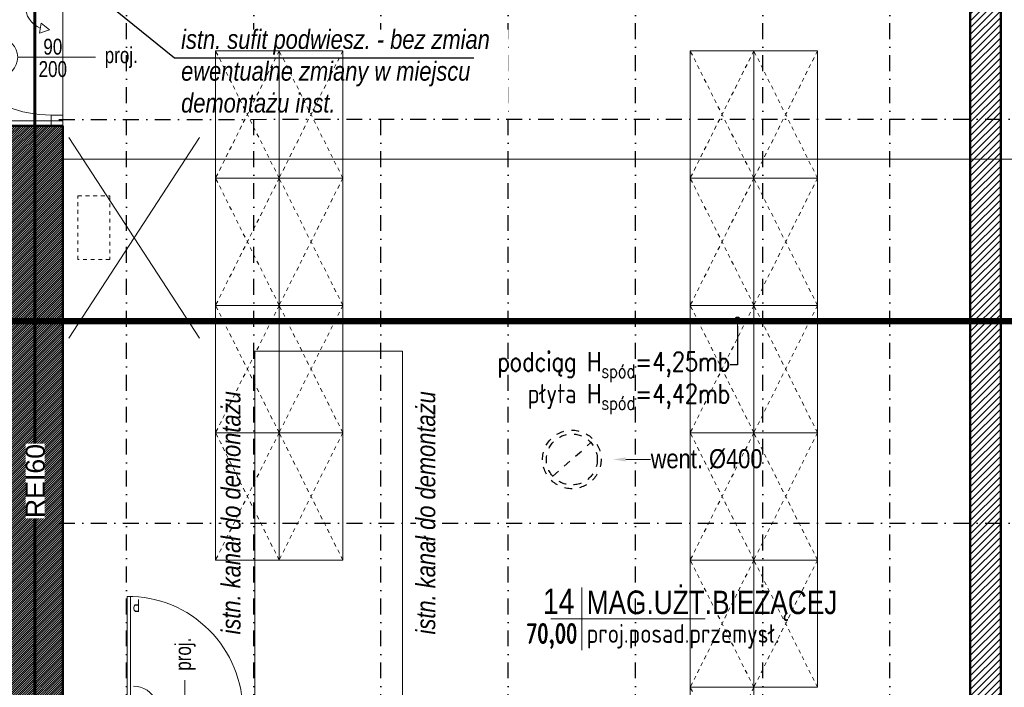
# Model space of a CAD drawing. Header units: centimetres. Extents: x -2715 to 104803, y -2198 to 32152.
# Tile 19 of 44: x 86652 to 87425, y 71 to 595. Entities that reach past the tile are written whole.
import ezdxf
from ezdxf import colors
from ezdxf.entities.mleader import LeaderData, LeaderLine
from ezdxf.enums import TextEntityAlignment as Align
from ezdxf.math import Vec2, Vec3

# ---------------------------------------------------------------- set-up
doc = ezdxf.new("R2010")
doc.units = ezdxf.units.CM
doc.header["$MEASUREMENT"] = 0
for name, pattern in [('Dash', [0.6, 0.3, -0.3]), ('DASHDOT2', [0.5, 0.25, -0.125, 0, -0.125]), ('HIDDEN', [9.525, 6.35, -3.175])]:
    doc.linetypes.add(name, pattern=pattern)
for name, color, linetype, lineweight in [('0_TXT', 7, 'Continuous', 15), ('0_TXT niewidoczne', 7, 'Continuous', 15), ('1_ hatch', 8, 'Continuous', 9), ('1_ przerywana  S_CONSTRUCTION', 124, 'DASHDOT2', 25), ('1_ view 1', 7, 'Continuous', 15), ('1_ wall STRUCT', 72, 'Continuous', 50)]:
    doc.layers.add(name, color=color, linetype=linetype, lineweight=lineweight)
doc.layers.add('1_ area', color=30, linetype='Continuous', lineweight=9, plot=False)
for name, color, linetype, lineweight, true_color in [('1_ doors proj.', 7, 'Continuous', 15, 0x1a8cff), ('1_ hatch proj.', 7, 'Continuous', 9, 0x1a8cff), ('1_ view 4 _ rozbiórka', 7, 'Dash', 9, 0xff0a0a), ('1_ wall STRUCT proj.', 7, 'Continuous', 50, 0x1a8cff), ('1_ wall STRUCT-DIV rozbiorka', 7, 'Continuous', 9, 0xff0a0a), ('2_ doors description proj.', 7, 'Continuous', 15, 0x1a8cff), ('2_ equipment proj._skrzynie', 7, 'Continuous', 9, 0x6a91a9), ('3_ PPOŻ  opisy', 7, 'Continuous', 18, 0x940000)]:
    doc.layers.add(name, color=color, linetype=linetype, lineweight=lineweight, true_color=true_color)
doc.layers.add('DIM', color=7, linetype='Continuous')
doc.styles.add('ARIAL', font='arial.ttf', dxfattribs={"width": 0.8})
doc.styles.add('BIKTS', font='bikromsw.shx', dxfattribs={"width": 0.85})
doc.styles.add('H_POM', font='ARIALN.TTF', dxfattribs={"width": 0.7, "height": 18})
doc.styles.get("Standard").update_dxf_attribs({"font": 'arial.ttf'})
doc.styles.add('TXT1', font='simplex.shx', dxfattribs={"width": 0.8})
doc.styles.add('TXT_D', font='arial.ttf')
doc.styles.add('TXT_M', font='romans.shx', dxfattribs={"width": 0.75, "oblique": 15})
doc.styles.add('TXT_S', font='romand.shx')
doc.linetypes.add('Rozbiö˘ka', pattern='A,7,[121,msgB.shx,S=1,R=0,X=0.5,Y=-1.826635],7', length=14)

# ---------------------------------------------------------------- blocks, each defined once
blk = doc.blocks.new('_OZN.DRZWI')
blk.add_line((0, 0), (61.07, 0))
blk.add_lwpolyline([(-15, 15, -1), (-15, -15), (-25, -15, -1), (-25, 15)], format="xyb", close=True)
at = {"style": 'BIKTS', "width": 0.8}
blk.add_attdef('WYSOK', text='', height=8, rotation=0.00001, dxfattribs=at).set_placement((27.59, 12.75), align=Align.TOP_CENTER)
for p in [(-20, 0), (75.14, 0)]:
    blk.add_attdef('OZN', text='', height=8, rotation=0.00001, dxfattribs=at).set_placement(p, align=Align.MIDDLE)
blk.add_attdef('SZEROK', text='', height=8, rotation=0.00001, dxfattribs=at).set_placement((27.59, -12.4), align=Align.CENTER)
blk = doc.blocks.new('VFDGFDHGF')
for p, q in [((4, 4.55), (0.45, 4.55)), ((8.55, 4.55), (4, 4.55)), ((8.55, -4.55), (8.55, 4.55)), ((99.45, 4.55), (99.45, -4.55)), ((108, 4.55), (104.45, 4.55)), ((4, -4.55), (8.55, -4.55)), ((8.55, -4.55), (8.55, -95.45)), ((11.27, -4.55), (11.27, -95.41)), ((32.64, -5.84), (27.34, -12.38)), ((99.45, -4.55), (104, -4.55)), ((27.34, -12.38), (35.01, -13.91))]:
    blk.add_line(p, q)
for points in [[(0, -4.55), (0, 4.55), (4, 4.55), (4, -4.55)], [(4, -4.55), (4, 4.55), (8.55, 4.55), (8.55, -4.55)], [(99.45, -4.55), (99.45, 4.55), (104, 4.55), (104, -4.55)], [(104, -4.55), (104, 4.55), (108, 4.55), (108, -4.55)]]:
    blk.add_lwpolyline(points, close=True)
for points in [[(8.55, -4.55), (11.27, -4.55)], [(32.64, -5.84), (35.01, -13.91)], [(54, -1.36), (54, -0.36)]]:
    blk.add_lwpolyline(points)
for centre, radius, start, end in [((9.07, -5.07), 90.38, 269.6651, 0.3349), ((13.55, -5.84), 19.09, 270, 337.49939)]:
    blk.add_arc(centre, radius, start, end)
at = {"insert": (18.4, -83.17), "char_height": 10, "width": 6.2032, "attachment_point": 3, "style": 'H_POM'}
blk.add_mtext('L', dxfattribs=at)
blk = doc.blocks.new('vgfdbn vnbvmnvb')
for p, q in [((-104, 0), (-100.45, 0)), ((-95.45, 0), (-95.45, -9.09)), ((-4.55, -9.09), (-4.55, 0)), ((-4.55, 0), (0, 0)), ((0, 0), (3.55, 0)), ((-95.45, -9.09), (-100, -9.09)), ((-28.64, -10.39), (-23.34, -16.92)), ((-7.27, -9.09), (-7.27, -99.96)), ((0, -9.09), (-4.55, -9.09)), ((-4.55, -9.09), (-4.55, -100)), ((-23.34, -16.92), (-31.01, -18.46))]:
    blk.add_line(p, q)
for points in [[(-100, -9.09), (-100, 0), (-104, 0), (-104, -9.09)], [(-95.45, -9.09), (-95.45, 0), (-100, 0), (-100, -9.09)], [(0, -9.09), (0, 0), (-4.55, 0), (-4.55, -9.09)], [(4, -9.09), (4, 0), (0, 0), (0, -9.09)]]:
    blk.add_lwpolyline(points, close=True)
for points in [[(-50, -5.91), (-50, -4.91)], [(-28.64, -10.39), (-31.01, -18.46)], [(-4.55, -9.09), (-7.27, -9.09)]]:
    blk.add_lwpolyline(points)
for centre, radius, start, end in [((-5.07, -9.62), 90.38, 179.6651, 270.3349), ((-9.55, -10.39), 19.09, 202.50061, 270)]:
    blk.add_arc(centre, radius, start, end)
at = {"insert": (-14.4, -87.72), "char_height": 10, "width": 6.2032, "attachment_point": 1, "style": 'H_POM'}
blk.add_mtext('P', dxfattribs=at)
blk = doc.blocks.new('MET')
at = {"layer": '0_TXT niewidoczne'}
for p, q in [((0, -20), (0, 20)), ((-20, 0), (78.66, 0))]:
    blk.add_line(p, q, dxfattribs=at)
at = {"style": 'TXT_D', "width": 0.8, "flags": 4}
blk.add_attdef('NUMER', text='', height=15, dxfattribs=at).set_placement((-6.73, 3.76), align=Align.RIGHT)
blk.add_attdef('NAZWA', (4.15, 3.76), '', height=15, dxfattribs=at)
at = {"layer": '0_TXT niewidoczne', "style": 'TXT_M', "width": 0.8, "flags": 4}
blk.add_attdef('M2', text='', height=12, dxfattribs=at).set_placement((-6.06, -15.36), align=Align.RIGHT)
blk.add_attdef('POSADZKA', (4.15, -15.36), '', height=12, dxfattribs=at)
blk = doc.blocks.new('_DOT')
at = {"color": 0, "linetype": 'ByBlock'}
blk.add_line((-0.5, 0), (-1, 0), dxfattribs=at)
at = {"color": 0, "linetype": 'ByBlock', "const_width": 0.5}
blk.add_lwpolyline([(-0.25, 0, 1), (0.25, 0, 1)], format="xyb", close=True, dxfattribs=at)
blk = doc.blocks.new('vcvcbv')
blk.add_lwpolyline([(-100, 50), (0, 50), (0, 0), (-100, 0), (-100, 50)])
at = {"linetype": 'Dash', "ltscale": 10}
blk.add_lwpolyline([(-100, 0), (0, 50), (0, 0), (-100, 50), (-100, 0)], dxfattribs=at)
blk = doc.blocks.new('sdadsfsdfd')
at = {"layer": '2_ equipment proj._skrzynie', "rotation": 90}
for p in [(-373, 100), (-323, 100), (0, 100), (50, 100), (-373, 0), (-323, 0), (0, 0), (50, 0), (-373, -100), (-323, -100), (0, -100), (50, -100), (-373, -200), (-323, -200), (0, -200), (50, -200), (0, -300), (50, -300), (0, -400)]:
    blk.add_blockref('vcvcbv', p, dxfattribs=at)
blk = doc.blocks.new('hgfhgjgjj')
at = {"layer": '1_ przerywana  S_CONSTRUCTION', "color": 150, "linetype": 'Dash', "ltscale": 20}
blk.add_lwpolyline([(-14.98, -13.25), (14.98, 13.25)], dxfattribs=at)
for radius in [23, 20]:
    blk.add_circle((0, 0), radius, dxfattribs=at)
at = {"layer": '0_TXT', "color": 150}
ml = blk.add_multileader_mtext('Standard', dxfattribs=at)
ml.set_content('{\\fArial Narrow|b0|i0|c238|p34;\\H83.333333x;went. %%C400} ')
ml.set_leader_properties()
ml.build(insert=Vec2(0, 0))
ml.multileader.update_dxf_attribs({"dogleg_length": 0.36, "arrow_head_size": 10})
ctx = ml.context
ctx.base_point, ctx.char_height, ctx.arrow_head_size, ctx.landing_gap_size, ctx.plane_origin = Vec3(61.86, 0), 0.18, 10, 0.09, Vec3(32.3, 0)
notes = []
notes.append((ctx, [(0, (1, 1, 0), (61.5, 0), (1, 0), 0.36, [(0, [(32.3, 0)], 0, [])])]))
ctx.mtext.insert, ctx.mtext.flow_direction = Vec3(61.95, 8.08), 5
for ctx, leaders in notes:
    for number, flags, end, landing, length, lines in leaders:
        leader = LeaderData()
        leader.index, (leader.has_last_leader_line, leader.has_dogleg_vector, leader.attachment_direction) = number, flags
        leader.last_leader_point, leader.dogleg_vector, leader.dogleg_length = Vec3(end), Vec3(landing), length
        for number, points, colour, breaks in lines:
            line = LeaderLine()
            line.index, line.vertices, line.color, line.breaks = number, Vec3.list(points), colors.encode_raw_color(colour), breaks
            leader.lines.append(line)
        ctx.leaders.append(leader)

msp = doc.modelspace()

# ---------------------------------------------------------------- hatches: boundary and pattern name
at = {"layer": '1_ hatch'}
h = msp.add_hatch(dxfattribs=at)
h.set_pattern_fill('ANSI31', color=256, scale=10)
h.paths.add_polyline_path([(86636.55, -489.07), (86636.55, -449.07), (86643.55, -449.07), (86643.55, 511.93), (86685.55, 511.93), (86685.55, -449.07), (86722.55, -449.07), (86722.55, -489.07)])
at = {"layer": '1_ hatch proj.'}
h = msp.add_hatch(dxfattribs=at)
h.set_pattern_fill('ANSI31', color=256, scale=30)
h.set_pattern_definition([(45, (-154, -2e-12), (-2.65165043, 2.65165043), [])])
h.paths.add_polyline_path([(87398.55, 52.93), (87398.55, 681.93), (87422.55, 681.93), (87422.55, 52.93)])

# ---------------------------------------------------------------- linework, layer by layer
at = {"layer": '1_ area'}
msp.add_lwpolyline([(87422.55, -449.07), (87422.55, 681.93), (88099.55, 681.93), (88099.55, -449.07), (87422.55, -449.07)], dxfattribs=at)
at = {"layer": '1_ przerywana  S_CONSTRUCTION', "ltscale": 50}
for points in [[(86735.55, -449.07), (86735.55, 681.93)], [(86835.55, -449.07), (86835.55, 681.93)], [(86935.55, -449.07), (86935.55, 681.93)], [(87035.55, -449.07), (87035.55, 681.93)], [(87135.55, -449.07), (87135.55, 681.93)], [(87235.55, -449.07), (87235.55, 681.93)], [(87335.55, -449.07), (87335.55, 681.93)], [(86682.49, 517.05), (89183.49, 517.93)], [(86682.55, 199.93), (89183.55, 199.93)]]:
    msp.add_lwpolyline(points, dxfattribs=at)
at = {"layer": '1_ przerywana  S_CONSTRUCTION', "color": 18, "ltscale": 100, "const_width": 5}
msp.add_lwpolyline([(86215.55, 358.41), (89183.55, 358.93)], dxfattribs=at)
at = {"layer": '1_ view 4 _ rozbiórka', "lineweight": 20, "ltscale": 10}
msp.add_lwpolyline([(86697.46, 406.98), (86697.46, 456.98), (86722.46, 456.98), (86722.46, 406.98), (86697.46, 406.98)], dxfattribs=at)
at = {"layer": '1_ wall STRUCT'}
msp.add_lwpolyline([(86636.55, -489.07), (86636.55, -449.07), (86643.55, -449.07), (86643.55, 511.93), (86685.55, 511.93), (86685.55, -449.07), (86722.55, -449.07), (86722.55, -489.07), (86636.55, -489.07)], dxfattribs=at)
at = {"layer": '1_ wall STRUCT proj.'}
msp.add_lwpolyline([(87398.55, 52.93), (87398.55, 681.93), (87422.55, 681.93), (87422.55, 52.93), (87398.55, 52.93)], dxfattribs=at)
at = {"layer": '1_ wall STRUCT-DIV rozbiorka', "linetype": 'Rozbiö˘ka'}
msp.add_lwpolyline([(86643.55, 511.93), (86643.55, 515.93), (86685.55, 515.93), (86685.55, 511.93)], dxfattribs=at)
at = {"layer": '1_ wall STRUCT-DIV rozbiorka', "linetype": 'Rozbiö˘ka', "ltscale": 2.5}
msp.add_lwpolyline([(86685.55, 485.93), (89183.55, 485.93)], dxfattribs=at)
at = {"layer": '1_ wall STRUCT-DIV rozbiorka', "linetype": 'Rozbiö˘ka', "lineweight": 9, "ltscale": 2.5}
msp.add_lwpolyline([(86836.55, 334.93), (86952.55, 334.93), (86952.55, -373.07), (86836.55, -373.07), (86836.55, 334.93)], dxfattribs=at)
at = {"layer": '3_ PPOŻ  opisy', "linetype": 'HIDDEN', "ltscale": 2.5, "const_width": 2.5}
msp.add_lwpolyline([(86663.55, 1229.82), (86663.55, -507.59)], dxfattribs=at)

# ---------------------------------------------------------------- block references
at = {"layer": '0_TXT'}
ref = msp.add_blockref('MET', (87093.52, 124.73), dxfattribs=dict(at, xscale=1.23, yscale=1.23, zscale=1.23, rotation=359.9999999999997))
ref.add_attrib('NUMER', '14', dxfattribs={"layer": '0', "height": 20, "style": 'TXT_D', "width": 0.8, "flags": 4}).set_placement((87087.56, 128.42), align=Align.RIGHT)
ref.add_attrib('NAZWA', 'MAG.UŻT.BIEŻĄCEJ', (87097.21, 128.42), dxfattribs={"layer": '0', "height": 18.45, "style": 'TXT_D', "width": 0.8, "flags": 4})
ref.add_attrib('M2', '70,00', dxfattribs={"layer": '0', "height": 14.76, "style": 'TXT_S', "width": 0.7, "flags": 4}).set_placement((87089.83, 105.84), align=Align.RIGHT)
ref.add_attrib('POSADZKA', 'proj.posad.przemysł.', (87097.21, 105.84), dxfattribs={"layer": '0', "color": 150, "height": 14.76, "style": 'TXT_S', "width": 0.8, "flags": 4})
at = {"layer": '1_ doors proj.', "rotation": 270}
msp.add_blockref('VFDGFDHGF', (86681, 619.93), dxfattribs=at)
at = {"layer": '1_ view 1'}
msp.add_blockref('hgfhgjgjj', (87085.55, 249.93), dxfattribs=at)
at = {"layer": '2_ doors description proj.'}
ref = msp.add_blockref('_OZN.DRZWI', (86650.09, 565.93), dxfattribs=dict(at, xscale=-1, rotation=180))
ref.add_attrib('OZN', 'proj.', dxfattribs={"layer": '0', "color": 7, "lineweight": 5, "height": 12.5, "style": 'BIKTS', "width": 0.8}).set_placement((86731.49, 565.93), align=Align.MIDDLE)
ref.add_attrib('WYSOK', '200', dxfattribs={"layer": '0', "color": 7, "lineweight": 5, "height": 12.5, "style": 'BIKTS', "width": 0.8}).set_placement((86677.68, 562.86), align=Align.TOP_CENTER)
ref.add_attrib('SZEROK', '90', dxfattribs={"layer": '0', "color": 7, "lineweight": 5, "height": 12.5, "style": 'BIKTS', "width": 0.8}).set_placement((86677.68, 567.93), align=Align.CENTER)
ref.add_attrib('OZN', 'D1', dxfattribs={"layer": '0', "color": 7, "lineweight": 5, "height": 16, "style": 'ARIAL', "width": 0.8}).set_placement((86630.09, 565.93), align=Align.MIDDLE)
ref = msp.add_blockref('_OZN.DRZWI', (86781.55, 15.53), dxfattribs=dict(at, rotation=90))
ref.add_attrib('OZN', 'proj.', dxfattribs={"layer": '0', "color": 7, "lineweight": 5, "height": 12.5, "rotation": 90, "style": 'BIKTS', "width": 0.8}).set_placement((86781.55, 96.94), align=Align.MIDDLE)
ref.add_attrib('WYSOK', '200', dxfattribs={"layer": '0', "color": 7, "lineweight": 5, "height": 12.5, "rotation": 90, "style": 'BIKTS', "width": 0.8}).set_placement((86785.09, 43.12), align=Align.TOP_CENTER)
ref.add_attrib('SZEROK', '90', dxfattribs={"layer": '0', "color": 7, "lineweight": 5, "height": 12.5, "rotation": 90, "style": 'BIKTS', "width": 0.8}).set_placement((86777.53, 43.12), align=Align.CENTER)
ref.add_attrib('OZN', 'D1', dxfattribs={"layer": '0', "color": 7, "lineweight": 5, "height": 16, "rotation": 90, "style": 'ARIAL', "width": 0.8}).set_placement((86781.55, -4.47), align=Align.MIDDLE)

# ---------------------------------------------------------------- leaders
at = {"layer": '0_TXT'}
ml = msp.add_multileader_mtext('Standard', dxfattribs=at)
ml.set_content('\\A1;podciąg H{\\H0.7x;\\S^ spód;}=4,25mb\\Ppłyta H{\\H0.7x;\\S^ spód;}=4,42mb    ', style='TXT1')
ml.set_leader_properties()
ml.set_arrow_properties(name='DOT')
ml.build(insert=Vec2(0, 0))
ml.multileader.update_dxf_attribs({"dogleg_length": 5.69, "arrow_head_size": 5})
ctx = ml.context
ctx.base_point, ctx.char_height, ctx.arrow_head_size, ctx.landing_gap_size, ctx.plane_origin = Vec3(87008.79, 324.24), 15, 5, 0.09, Vec3(87245.46, 346.3)
ctx.text_align_type = 2
notes = []
notes.append((ctx, [(0, (1, 1, 0), (87215.69, 324.24), (-1, 0), 5.69, [(0, [(87215.69, 359.71)], 0, [])])]))
ctx.mtext.insert, ctx.mtext.alignment, ctx.mtext.flow_direction = Vec3(87209.91, 334.24), 3, 5
for ctx, leaders in notes:
    for number, flags, end, landing, length, lines in leaders:
        leader = LeaderData()
        leader.index, (leader.has_last_leader_line, leader.has_dogleg_vector, leader.attachment_direction) = number, flags
        leader.last_leader_point, leader.dogleg_vector, leader.dogleg_length = Vec3(end), Vec3(landing), length
        for number, points, colour, breaks in lines:
            line = LeaderLine()
            line.index, line.vertices, line.color, line.breaks = number, Vec3.list(points), colors.encode_raw_color(colour), breaks
            leader.lines.append(line)
        ctx.leaders.append(leader)

# ---------------------------------------------------------------- next in the draw order: texts
at = {"layer": '1_ wall STRUCT-DIV rozbiorka', "linetype": 'Rozbiö˘ka', "char_height": 15, "width": 193.6662, "attachment_point": 1, "rotation": 90, "style": 'TXT_D', "bg_fill": 3, "box_fill_scale": 1, "bg_fill_color": 256, "bg_fill_transparency": 0}
for insert in [(86810.16, 112.43), (86963.2, 112.43)]:
    msp.add_mtext('{\\fArial Narrow|b0|i1|c238|p34;istn. kanał do demontażu}', dxfattribs=dict(at, insert=insert))
at = {"layer": '3_ PPOŻ  opisy', "insert": (86656.38, 203.69), "char_height": 15, "width": 58.5233, "attachment_point": 1, "rotation": 90, "style": 'TXT_D', "bg_fill": 3, "box_fill_scale": 1, "bg_fill_color": 1, "bg_fill_transparency": 0}
msp.add_mtext('\\pxqc;REI60', dxfattribs=at)

# ---------------------------------------------------------------- next in the draw order: linework, layer by layer
at = {"layer": '1_ area'}
msp.add_lwpolyline([(86685.55, -449.07), (89158.55, -449.07), (89158.55, 1166.93), (86685.55, 1166.93)], close=True, dxfattribs=at)
msp.add_lwpolyline([(86685.55, 681.93), (86685.55, 52.93), (86897.55, 52.93), (86897.55, -449.07), (87398.55, -449.07), (87398.55, 681.93), (86685.55, 681.93)], dxfattribs=at)

# ---------------------------------------------------------------- next in the draw order: block references
at = {"layer": '1_ doors proj.', "rotation": 180}
msp.add_blockref('vgfdbn vnbvmnvb', (86731.55, 42.38), dxfattribs=at)

# ---------------------------------------------------------------- next in the draw order: texts
at = {"layer": '1_ wall STRUCT-DIV rozbiorka', "linetype": 'Rozbiö˘ka', "insert": (86778.52, 587.47), "char_height": 15, "width": 257.0312, "attachment_point": 1, "style": 'TXT_D', "bg_fill": 3, "box_fill_scale": 1, "bg_fill_color": 256, "bg_fill_transparency": 0}
msp.add_mtext('{\\fArial Narrow|b0|i1|c238|p34;\\C7;istn. sufit podwiesz. - bez zmian\\P\\C256;ewentualne zmiany w miejscu demontażu inst.}', dxfattribs=at)

# ---------------------------------------------------------------- next in the draw order: linework, layer by layer
at = {"layer": '1_ wall STRUCT-DIV rozbiorka', "linetype": 'Rozbiö˘ka'}
for points in [[(86690.33, 502.93), (86793.01, 345.18)], [(86690.33, 345.18), (86793.01, 502.93)]]:
    msp.add_lwpolyline(points, dxfattribs=at)

# ---------------------------------------------------------------- next in the draw order: block references
at = {"layer": '2_ equipment proj._skrzynie'}
msp.add_blockref('sdadsfsdfd', (87228.55, 470.93), dxfattribs=at)

# ---------------------------------------------------------------- next in the draw order: leaders
at = {"layer": 'DIM'}
ml = msp.add_multileader_mtext('Standard', dxfattribs=at)
ml.set_content(' ')
ml.set_leader_properties()
ml.set_arrow_properties(name='DOT')
ml.build(insert=Vec2(0, 0))
ml.multileader.update_dxf_attribs({"dogleg_length": 235.11, "arrow_head_size": 5})
ctx = ml.context
ctx.base_point, ctx.char_height, ctx.arrow_head_size, ctx.landing_gap_size, ctx.plane_origin = Vec3(87008.52, 565.38), 0.18, 5, 0.09, Vec3(86571.06, 670.4)
notes = []
notes.append((ctx, [(0, (1, 1, 0), (86773.41, 565.38), (1, 0), 235.11, [(0, [(86567.51, 732.33)], 0, [])])]))
ctx.mtext.insert, ctx.mtext.flow_direction = Vec3(87008.61, 565.47), 5
for ctx, leaders in notes:
    for number, flags, end, landing, length, lines in leaders:
        leader = LeaderData()
        leader.index, (leader.has_last_leader_line, leader.has_dogleg_vector, leader.attachment_direction) = number, flags
        leader.last_leader_point, leader.dogleg_vector, leader.dogleg_length = Vec3(end), Vec3(landing), length
        for number, points, colour, breaks in lines:
            line = LeaderLine()
            line.index, line.vertices, line.color, line.breaks = number, Vec3.list(points), colors.encode_raw_color(colour), breaks
            leader.lines.append(line)
        ctx.leaders.append(leader)

doc.saveas('drawing.dxf')
